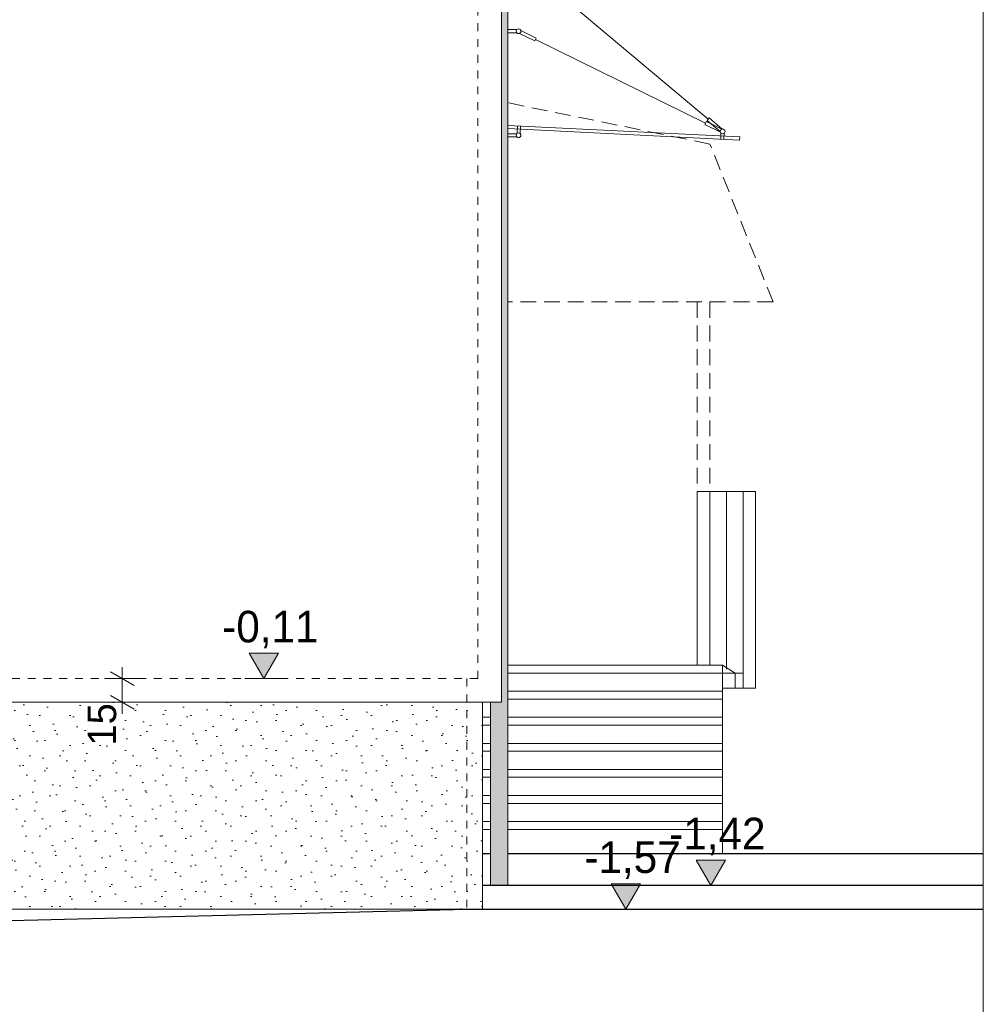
# Model space of a CAD drawing. Extents: x -149893 to 127691, y 5328 to 37028.
# Tile 27 of 88: x -31407 to -25305, y 18740 to 24975. Entities that reach past the tile are written whole.
import ezdxf

# ---------------------------------------------------------------- set-up
doc = ezdxf.new("R2010")
doc.units = 0
doc.header["$MEASUREMENT"] = 0
doc.linetypes.add('Hidden Line', pattern=[100, 50, -50])
doc.linetypes.add('Krawędzie ukryte', pattern=[150, 100, -50])
for name, color, linetype, lineweight, true_color in [('arch izolacje_Nr_Pióra__9', 7, 'Continuous', 13, 0x3dad99), ('Arch kolorystyka_Nr_Pióra__81', 7, 'Continuous', 13, 0x6a6a6a), ('INWENT.ŚCIANY_Nr_Pióra__2', 7, 'Continuous', 13, 0x7f7f7f)]:
    doc.layers.add(name, color=color, linetype=linetype, lineweight=lineweight, true_color=true_color)
for name, color, linetype, lineweight in [('Arch okna_Nr_Pióra__19', 255, 'Continuous', 20), ('Arch opisy_Nr_Pióra__21', 7, 'Continuous', 13), ('ARCH TABELA_Nr_Pióra__21', 7, 'Continuous', 13), ('Arch wymiary_Nr_Pióra__21', 7, 'Continuous', 13), ('Arch wymiary_Nr_Pióra__5', 7, 'Continuous', 13), ('Arch wyposażenie_Nr_Pióra__21', 7, 'Continuous', 13), ('INWENT BALUSTRADY_Nr_Pióra__5', 7, 'Continuous', 13), ('INWENT ODWODNIENIE_Nr_Pióra__21', 7, 'Continuous', 13), ('INWENT TEREN_Nr_Pióra__1', 7, 'Continuous', 25), ('INWENT TEREN_Nr_Pióra__21', 7, 'Continuous', 13), ('INWENT.ŚCIANY_Nr_Pióra__5', 7, 'Continuous', 13), ('Istniejące schody_Nr_Pióra__21', 7, 'Continuous', 13)]:
    doc.layers.add(name, color=color, linetype=linetype, lineweight=lineweight)
doc.layers.add('Arch wymiary', color=7, linetype='Continuous')
doc.styles.add('GENERATED_STYLE_1', font='txt')
doc.styles.add('GENERATED_STYLE_3', font='txt')
doc.dimstyles.new('GENERATED_STYLE__6', dxfattribs={"dimtxt": 179.999995, "dimasz": 114, "dimexe": 0.18, "dimexo": 0, "dimgap": 0.09, "dimtad": 1, "dimdec": 0, "dimlfac": 0.1, "dimzin": 0, "dimdsep": 46, "dimtxsty": 'GENERATED_STYLE_3', "dimblk": 'ARROWHEAD_2', "dimblk1": 'ARROWHEAD_2', "dimblk2": 'ARROWHEAD_2', "dimcen": 0.09, "dimclrd": 7, "dimclre": 7, "dimclrt": 7, "dimazin": 0, "dimtfac": 1, "dimtdec": 4, "dimtmove": 0, "dimatfit": 3, "dimfxl": 0, "dimtolj": 1, "dimtzin": 0, "dimarcsym": 0})
doc.dimstyles.new('GENERATED_STYLE__8', dxfattribs={"dimtxt": 0.18, "dimasz": 109.44, "dimexe": 0.18, "dimexo": 0.0625, "dimgap": 0.09, "dimtad": 0, "dimtih": 1, "dimtoh": 1, "dimdec": 4, "dimzin": 0, "dimdsep": 46, "dimcen": 0.09, "dimadec": 0, "dimazin": 0, "dimtfac": 1, "dimtdec": 4, "dimtmove": 0, "dimatfit": 3, "dimldrblk": 'ARROWHEAD_11', "dimfxl": 0, "dimtolj": 1, "dimtzin": 0, "dimarcsym": 0})
pattern_1 = [(45, (0, 300), (-95.4594, 95.4594), [0, -90, 0, -135]), (110, (300, 300), (126.8585, 46.1727), [0, -66, 0, -114])]

# ---------------------------------------------------------------- blocks, each defined once
blk = doc.blocks.new('Wymiary_28', base_point=(-27031.2, 19492.8))
at = {"layer": 'Arch wymiary_Nr_Pióra__21', "linetype": 'Continuous'}
blk.add_hatch(color=256, dxfattribs=at).paths.add_polyline_path([(-27031.2, 19492.8), (-27124, 19652.8), (-26938.4, 19652.8)], flags=0)
for p, q in [((-27031.2, 19492.8), (-27124, 19652.8)), ((-27124, 19652.8), (-26938.4, 19652.8)), ((-26938.4, 19652.8), (-27031.2, 19492.8)), ((-27031.2, 19492.8), (-27151.2, 19492.8)), ((-27031.2, 19492.8), (-26911.2, 19492.8))]:
    blk.add_line(p, q, dxfattribs=at)
at = {"layer": 'Arch wymiary_Nr_Pióra__21', "insert": (-27293.8, 19684.8), "char_height": 200, "attachment_point": 7, "style": 'GENERATED_STYLE_1'}
blk.add_mtext('{-1,42}', dxfattribs=at)
blk = doc.blocks.new('Wymiary_29', base_point=(-27568.8, 19342.8))
at = {"layer": 'Arch wymiary_Nr_Pióra__21', "linetype": 'Continuous'}
blk.add_hatch(color=256, dxfattribs=at).paths.add_polyline_path([(-27568.8, 19342.8), (-27661.6, 19502.8), (-27476, 19502.8)], flags=0)
for p, q in [((-27568.8, 19342.8), (-27661.6, 19502.8)), ((-27661.6, 19502.8), (-27476, 19502.8)), ((-27476, 19502.8), (-27568.8, 19342.8)), ((-27568.8, 19342.8), (-27688.8, 19342.8)), ((-27568.8, 19342.8), (-27448.8, 19342.8))]:
    blk.add_line(p, q, dxfattribs=at)
at = {"layer": 'Arch wymiary_Nr_Pióra__21', "insert": (-27831.4, 19534.8), "char_height": 200, "attachment_point": 7, "style": 'GENERATED_STYLE_1'}
blk.add_mtext('{-1,57}', dxfattribs=at)
blk = doc.blocks.new('Wymiary_30', base_point=(-29861.8, 20802.8))
at = {"layer": 'Arch wymiary_Nr_Pióra__21', "linetype": 'Continuous'}
blk.add_hatch(color=256, dxfattribs=at).paths.add_polyline_path([(-29861.8, 20802.8), (-29954.6, 20962.8), (-29769, 20962.8)], flags=0)
for p, q in [((-29861.8, 20802.8), (-29954.6, 20962.8)), ((-29954.6, 20962.8), (-29769, 20962.8)), ((-29769, 20962.8), (-29861.8, 20802.8)), ((-29861.8, 20802.8), (-29981.8, 20802.8)), ((-29861.8, 20802.8), (-29741.8, 20802.8))]:
    blk.add_line(p, q, dxfattribs=at)
at = {"layer": 'Arch wymiary_Nr_Pióra__21', "insert": (-30124.4, 20994.8), "char_height": 200, "attachment_point": 7, "style": 'GENERATED_STYLE_1'}
blk.add_mtext('{-0,11}', dxfattribs=at)
blk = doc.blocks.new('*D385')
at = {"layer": 'Arch wymiary_Nr_Pióra__5', "linetype": 'Continuous'}
for p, q in [((-30682.8, 20759.5), (-30832.8, 20846.1)), ((-30757.8, 20802.8), (-30757.8, 20876.2)), ((-30645.3, 20802.8), (-30870.3, 20802.8)), ((-30757.8, 20652.8), (-30757.8, 20802.8)), ((-30645.3, 20652.8), (-30870.3, 20652.8)), ((-30832.8, 20696.1), (-30682.8, 20609.5)), ((-30757.8, 20579.5), (-30757.8, 20652.8))]:
    blk.add_line(p, q, dxfattribs=at)
at = {"layer": 'Arch wymiary_Nr_Pióra__5', "insert": (-30793.8, 20379.1), "char_height": 180, "attachment_point": 7, "rotation": 90, "style": 'GENERATED_STYLE_3'}
blk.add_mtext('{15}', dxfattribs=at)
blk = doc.blocks.new('ARROWHEAD_2')
at = {"color": 0, "linetype": 'Continuous', "lineweight": 0}
for p, q in [((-0.378, -0.655), (0.378, 0.655)), ((0, 0), (-1, 0))]:
    blk.add_line(p, q, dxfattribs=at)
blk = doc.blocks.new('ARROWHEAD_11')
at = {"color": 0, "linetype": 'Continuous', "lineweight": 0}
blk.add_line((0, 0), (-1, 0), dxfattribs=at)
at = {"color": 0, "linetype": 'Continuous', "lineweight": 0, "const_width": 0.25, "flags": 128}
blk.add_lwpolyline([(-0.125, 0, 1), (0.125, 0, 1)], format="xyb", close=True, dxfattribs=at)

msp = doc.modelspace()

# ---------------------------------------------------------------- hatches: boundary and pattern name
at = {"layer": 'Arch kolorystyka_Nr_Pióra__81', "linetype": 'Continuous'}
msp.add_hatch(color=256, dxfattribs=at).paths.add_polyline_path([(-28426.7, 20652.8), (-28426.7, 19492.8), (-28316.7, 19492.8), (-28316.7, 27070.8), (-27782.6, 27469.2, 0.236776), (-27738.4, 27557.3), (-27738.4, 27726.2, 0.189103), (-27718.4, 27777.2), (-27868.4, 27777.2, 0.189103), (-27848.4, 27726.2), (-27848.4, 27557.3), (-28356.7, 27178.2), (-28356.7, 20652.8)], flags=0)
at = {"layer": 'Arch okna_Nr_Pióra__19', "linetype": 'Continuous'}
h = msp.add_hatch(dxfattribs=at)
h.set_pattern_fill('Carpet', color=256, style=0, pattern_type=2)
h.set_pattern_definition(pattern_1)
h.paths.add_polyline_path([(-26956.7, 20742.8), (-26876.7, 20742.8), (-26876.7, 20837.8), (-26956.7, 20837.8)], flags=0)
h = msp.add_hatch(dxfattribs=at)
h.set_pattern_fill('Carpet', color=256, style=0, pattern_type=2)
h.set_pattern_definition(pattern_1)
h.paths.add_polyline_path([(-34676.7, 20580.6), (-34676.7, 20473.4), (-34346.7, 20473.4), (-34346.7, 20423.4), (-34366.7, 20423.4), (-34366.7, 20316.2), (-34036.7, 20316.2), (-34036.7, 20266.2), (-34056.7, 20266.2), (-34056.7, 20158.9), (-33726.7, 20158.9), (-33726.7, 20108.9), (-33746.7, 20108.9), (-33746.7, 20001.7), (-33416.7, 20001.7), (-33416.7, 19951.7), (-33436.7, 19951.7), (-33436.7, 19844.5), (-33106.7, 19844.5), (-33106.7, 19794.5), (-33126.7, 19794.5), (-33126.7, 19687.3), (-32796.7, 19687.3), (-32796.7, 19637.3), (-32816.7, 19637.3), (-32816.7, 19530.1), (-32486.7, 19530.1), (-32486.7, 19480.1), (-32506.7, 19480.1), (-32506.7, 19372.8), (-32176.7, 19372.8), (-32176.7, 19342.8), (-28576.7, 19342.8), (-28476.7, 19342.8), (-28476.7, 20652.8), (-28576.7, 20652.8), (-34656.7, 20652.8), (-34656.7, 20630.6), (-34656.7, 20580.6)], flags=0)

# ---------------------------------------------------------------- linework, layer by layer
at = {"layer": 'arch izolacje_Nr_Pióra__9', "linetype": 'Continuous'}
for p, q in [((-28356.7, 27462.8), (-28356.7, 20652.8)), ((-28356.7, 20652.8), (-34656.7, 20652.8)), ((-28476.7, 20652.8), (-28476.7, 19342.8))]:
    msp.add_line(p, q, dxfattribs=at)
at = {"layer": 'ARCH TABELA_Nr_Pióra__21', "linetype": 'Continuous'}
msp.add_line((-25305, 37028.4), (-25305, 7328.4), dxfattribs=at)
at = {"layer": 'Arch wyposażenie_Nr_Pióra__21', "linetype": 'Continuous'}
for p, q in [((-27047.5, 24344.9), (-28156.4, 25275.3)), ((-27047.5, 24344.9), (-28156.4, 25275.3)), ((-28316.7, 24912), (-28259.5, 24912)), ((-28316.7, 24892), (-28259.5, 24892)), ((-28145, 24840.1), (-28242.7, 24888.1)), ((-28136.2, 24858.1), (-28233.9, 24906)), ((-28136.2, 24858.1), (-28145, 24840.1)), ((-27063.4, 24320.6), (-28140.6, 24849.1)), ((-27059, 24329.6), (-27067.8, 24311.6)), ((-26961.3, 24281.7), (-27059, 24329.6)), ((-27041.1, 24352.6), (-27054, 24337.2)), ((-27041.1, 24352.6), (-27054, 24337.2)), ((-26970.6, 24267.3), (-27054, 24337.2)), ((-26970.6, 24267.3), (-27054, 24337.2)), ((-26957.8, 24282.6), (-27041.1, 24352.6)), ((-26957.8, 24282.6), (-27041.1, 24352.6)), ((-26847.3, 24232.3), (-28316.7, 24305.8)), ((-26847.3, 24232.3), (-28316.7, 24305.8)), ((-26848.3, 24212.3), (-28316.7, 24285.8)), ((-26848.3, 24212.3), (-28316.7, 24285.8)), ((-28316.7, 24252.8), (-28259.5, 24252.8)), ((-28316.7, 24252.8), (-28259.5, 24252.8)), ((-28255.3, 24302.7), (-28257.7, 24254.5)), ((-28255.3, 24302.7), (-28257.7, 24254.5)), ((-28235.4, 24301.7), (-28237.8, 24253.5)), ((-28235.4, 24301.7), (-28237.8, 24253.5)), ((-26970.1, 24263.7), (-27067.8, 24311.6)), ((-26968.1, 24218.3), (-26966.2, 24257.1)), ((-26968.1, 24218.3), (-26966.2, 24257.1)), ((-26968.1, 24218.3), (-26966.2, 24257.1)), ((-26948.1, 24217.3), (-26946.2, 24256.1)), ((-26948.1, 24217.3), (-26946.2, 24256.1)), ((-26948.1, 24217.3), (-26946.2, 24256.1)), ((-28316.7, 24232.8), (-28259.5, 24232.8)), ((-28316.7, 24232.8), (-28259.5, 24232.8)), ((-26848.3, 24212.3), (-26847.3, 24232.3)), ((-26848.3, 24212.3), (-26847.3, 24232.3))]:
    msp.add_line(p, q, dxfattribs=at)
for centre in [(-28248.3, 24902), (-28248.3, 24242.8), (-28248.3, 24242.8), (-26955.6, 24267.8), (-26955.6, 24267.8), (-26955.6, 24267.8)]:
    msp.add_circle(centre, 15, dxfattribs=at)
at = {"layer": 'INWENT BALUSTRADY_Nr_Pióra__5', "linetype": 'Continuous'}
for p, q in [((-26746.7, 21987.8), (-27116.7, 21987.8)), ((-27116.7, 21987.8), (-27116.7, 20887.8)), ((-27036.7, 21987.8), (-27036.7, 20887.8)), ((-26931.7, 21987.8), (-26931.7, 20862.8)), ((-26746.7, 21987.8), (-26826.7, 21987.8)), ((-26826.7, 21987.8), (-26826.7, 20742.8)), ((-26746.7, 21987.8), (-26746.7, 20742.8)), ((-26876.7, 20837.8), (-26826.7, 20837.8)), ((-26876.7, 20742.8), (-26746.7, 20742.8))]:
    msp.add_line(p, q, dxfattribs=at)
at = {"layer": 'INWENT ODWODNIENIE_Nr_Pióra__21', "linetype": 'Continuous'}
for p, q in [((-28316.7, 27070.8), (-28316.7, 19492.8)), ((-28426.7, 20652.8), (-28426.7, 19492.8))]:
    msp.add_line(p, q, dxfattribs=at)
at = {"layer": 'INWENT TEREN_Nr_Pióra__1', "linetype": 'Continuous'}
for p, q in [((-28426.7, 19692.8), (-28476.7, 19692.8)), ((-25305, 19692.8), (-28316.7, 19692.8)), ((-25305, 19492.8), (-28476.7, 19492.8)), ((-32196.7, 19252.8), (-28576.7, 19342.8)), ((-28576.7, 19342.8), (-25305, 19342.8))]:
    msp.add_line(p, q, dxfattribs=at)
at = {"layer": 'INWENT TEREN_Nr_Pióra__21', "linetype": 'Continuous'}
msp.add_line((-32176.7, 19342.8), (-28576.7, 19342.8), dxfattribs=at)
at = {"layer": 'INWENT.ŚCIANY_Nr_Pióra__2', "linetype": 'Krawędzie ukryte'}
for p, q in [((-27036.7, 24187.8), (-28316.7, 24449.1)), ((-26636.7, 23187.8), (-27036.7, 24187.8)), ((-26636.7, 23187.8), (-28316.7, 23187.8)), ((-27116.7, 23187.8), (-27116.7, 20887.8)), ((-27036.7, 23187.8), (-27036.7, 20887.8))]:
    msp.add_line(p, q, dxfattribs=at)
at = {"layer": 'INWENT.ŚCIANY_Nr_Pióra__5', "linetype": 'Hidden Line'}
for p, q in [((-28506.7, 27952.3), (-28506.7, 20802.8)), ((-28506.7, 20802.8), (-34966.7, 20802.8)), ((-28576.7, 20802.8), (-28576.7, 19342.8))]:
    msp.add_line(p, q, dxfattribs=at)
at = {"layer": 'INWENT.ŚCIANY_Nr_Pióra__5', "linetype": 'Continuous'}
msp.add_line((-26956.7, 20742.8), (-26956.7, 20887.8), dxfattribs=at)
at = {"layer": 'Istniejące schody_Nr_Pióra__21', "linetype": 'Continuous'}
for p, q in [((-26956.7, 20887.8), (-28316.7, 20887.8)), ((-26956.7, 20887.8), (-26876.7, 20837.8)), ((-26876.7, 20837.8), (-28316.7, 20837.8)), ((-26876.7, 20837.8), (-26876.7, 20742.8)), ((-26956.7, 20722.8), (-28316.7, 20722.8)), ((-26956.7, 20742.8), (-26956.7, 19692.8)), ((-26876.7, 20742.8), (-26956.7, 20742.8)), ((-28316.7, 20672.8), (-26956.7, 20672.8)), ((-28426.7, 20557.8), (-28476.7, 20557.8)), ((-26956.7, 20557.8), (-28316.7, 20557.8)), ((-28476.7, 20507.8), (-28426.7, 20507.8)), ((-28316.7, 20507.8), (-26956.7, 20507.8)), ((-28426.7, 20392.8), (-28476.7, 20392.8)), ((-26956.7, 20392.8), (-28316.7, 20392.8)), ((-28476.7, 20342.8), (-28426.7, 20342.8)), ((-28316.7, 20342.8), (-26956.7, 20342.8)), ((-28426.7, 20227.8), (-28476.7, 20227.8)), ((-26956.7, 20227.8), (-28316.7, 20227.8)), ((-28476.7, 20177.8), (-28426.7, 20177.8)), ((-28316.7, 20177.8), (-26956.7, 20177.8)), ((-28426.7, 20062.8), (-28476.7, 20062.8)), ((-28476.7, 20012.8), (-28426.7, 20012.8)), ((-26956.7, 20062.8), (-28316.7, 20062.8)), ((-28316.7, 20012.8), (-26956.7, 20012.8)), ((-28426.7, 19897.8), (-28476.7, 19897.8)), ((-26956.7, 19897.8), (-28316.7, 19897.8)), ((-28476.7, 19847.8), (-28426.7, 19847.8)), ((-28316.7, 19847.8), (-26956.7, 19847.8))]:
    msp.add_line(p, q, dxfattribs=at)

# ---------------------------------------------------------------- block references
at = {"layer": 'Arch wymiary', "linetype": 'Continuous'}
for name, p in [('Wymiary_30', (-29861.8, 20802.8)), ('Wymiary_28', (-27031.2, 19492.8)), ('Wymiary_29', (-27568.8, 19342.8))]:
    msp.add_blockref(name, p, dxfattribs=at)

# ---------------------------------------------------------------- dimensions: what is measured, and where the dimension line sits
dim = msp.add_linear_dim(base=(-30757.8, 20652.8), p1=(-31046.8, 20652.8), p2=(-31060.2, 20802.8), angle=90, dimstyle='GENERATED_STYLE__6', dxfattribs=at)
dim.commit()
dim.dimension.update_dxf_attribs({"geometry": '*D385', "text_midpoint": (-30883.8, 20515.7)})

# ---------------------------------------------------------------- leaders
at = {"layer": 'Arch opisy_Nr_Pióra__21', "linetype": 'Continuous', "annotation_type": 0, "has_hookline": 1, "hookline_direction": 1, "text_width": 4414.3}
msp.add_leader([(-35959.2, 23817.3), (-31643.1, 17548.8), (-31097.8, 17548.8)], dimstyle='GENERATED_STYLE__8', dxfattribs=at)

doc.saveas('drawing.dxf')
